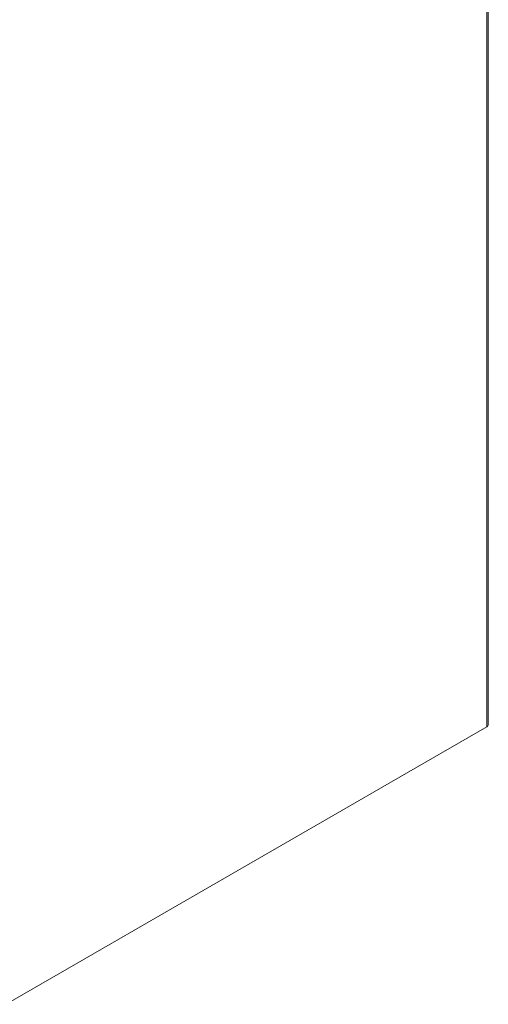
# Model space of a CAD drawing. Header units: inches. Extents: x 16 to 394, y 3 to 249.
# Tile 109 of 116: x 378 to 393, y 103 to 135. Entities that reach past the tile are written whole.
import ezdxf

# ---------------------------------------------------------------- set-up
doc = ezdxf.new("R2010")
doc.units = ezdxf.units.IN
doc.header["$LTSCALE"] = 24
doc.header["$MEASUREMENT"] = 0
doc.layers.add('Visible (ANSI)', color=7, linetype='Continuous', lineweight=5)
doc.layers.add('Visible Narrow (ANSI)', color=7, linetype='Continuous', lineweight=5)

msp = doc.modelspace()

# ---------------------------------------------------------------- linework, layer by layer
at = {"layer": 'Visible (ANSI)'}
for p, q in [((393.0478, 155.9679), (393.0478, 111.9254)), ((392.9945, 111.8511), (377.2011, 102.7328)), ((392.9945, 111.8511), (393.015, 111.863)), ((393.015, 111.8653), (393.015, 111.863))]:
    msp.add_line(p, q, dxfattribs=at)
msp.add_ellipse((392.8658, 111.9254), major_axis=(0.182, 0), ratio=0.5773503, start_param=5.4977871, end_param=6.2831853, dxfattribs=at)
at = {"layer": 'Visible Narrow (ANSI)'}
msp.add_line((392.9945, 111.8511), (392.9945, 155.8936), dxfattribs=at)

doc.saveas('drawing.dxf')
